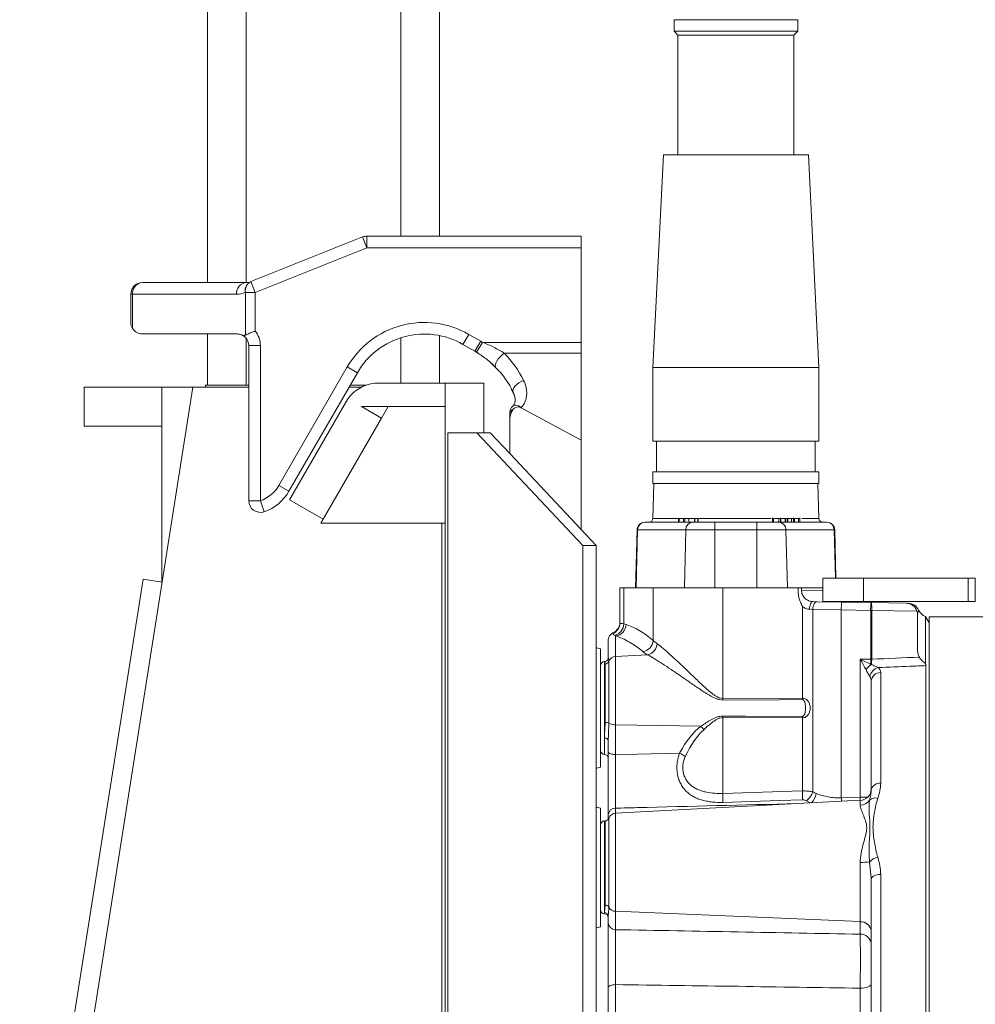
# Model space of a CAD drawing. Header units: millimetres. Extents: x 301 to 1719, y 744 to 2613.
# Tile 3 of 8: x 571 to 819, y 1832 to 2087. Entities that reach past the tile are written whole.
import ezdxf

# ---------------------------------------------------------------- set-up
doc = ezdxf.new("R2010")
doc.units = ezdxf.units.MM

msp = doc.modelspace()

# ---------------------------------------------------------------- linework, layer by layer
at = {"color": 7, "linetype": 'Continuous', "lineweight": 15}
for p, q in [((620.18, 2593.42), (620.18, 2018.78)), ((680.36, 2593.42), (680.36, 2030.81)), ((741.19, 2086.98), (741.19, 2083.97)), ((757.24, 2086.98), (741.19, 2086.98)), ((773.29, 2086.98), (757.24, 2086.98)), ((773.29, 2083.97), (773.29, 2086.98)), ((741.19, 2083.97), (742.19, 2082.97)), ((757.24, 2083.97), (741.19, 2083.97)), ((742.19, 2082.97), (742.19, 2051.88)), ((757.24, 2082.97), (742.19, 2082.97)), ((773.29, 2083.97), (757.24, 2083.97)), ((772.28, 2082.97), (757.24, 2082.97)), ((772.28, 2082.97), (773.29, 2083.97)), ((772.28, 2051.88), (772.28, 2082.97)), ((738.43, 2051.88), (735.67, 1996.71)), ((757.24, 2051.88), (738.43, 2051.88)), ((776.05, 2051.88), (757.24, 2051.88)), ((778.8, 1996.71), (776.05, 2051.88)), ((631.43, 2019.01), (660.41, 2030.6)), ((660.41, 2030.6), (661.53, 2027.8)), ((661.53, 2030.81), (661.53, 2027.8)), ((661.53, 2030.81), (717.12, 2030.81)), ((717.12, 2030.81), (717.12, 2027.8)), ((661.53, 2027.8), (632.55, 2016.21)), ((717.12, 2027.8), (661.53, 2027.8)), ((717.12, 2003.26), (717.12, 2027.8)), ((603.28, 2018.78), (630.28, 2018.78)), ((631.4, 2018.99), (631.43, 2019.01)), ((631.43, 2019.01), (632.55, 2016.21)), ((600.27, 2008.45), (600.27, 2015.77)), ((600.27, 2015.77), (600.71, 2015.77)), ((600.71, 2015.77), (600.71, 2006.88)), ((627.71, 2015.77), (600.71, 2015.77)), ((629.98, 2016.21), (629.95, 2016.2)), ((629.98, 2005.14), (629.98, 2016.21)), ((629.98, 2016.21), (632.55, 2016.21)), ((632.55, 2016.21), (632.55, 2006.19)), ((627.85, 2005.44), (603.28, 2005.44)), ((620.18, 2005.44), (620.18, 1992.13)), ((680.36, 2005.02), (680.36, 1992.68)), ((686.44, 2002.73), (687.94, 2005.33)), ((687.94, 2005.33), (691.04, 2003.55)), ((689.54, 2000.94), (691.04, 2003.55)), ((689.97, 2000.68), (691.53, 2003.26)), ((691.53, 2003.26), (717.12, 2003.26)), ((717.12, 2003.26), (717.12, 2000.46)), ((630.86, 1962.15), (630.86, 2002.43)), ((630.86, 2002.43), (633.87, 2002.43)), ((633.87, 2002.43), (633.87, 1962.15)), ((689.54, 2000.94), (686.44, 2002.73)), ((689.54, 2000.94), (690.35, 2000.43)), ((717.12, 2000.46), (697.16, 2000.46)), ((717.12, 2000.46), (717.12, 1977.88)), ((693.67, 1997.94), (695.31, 1996.32)), ((638.68, 1966.14), (656.43, 1996.89)), ((659.04, 1995.39), (641.28, 1964.64)), ((659.04, 1995.39), (656.43, 1996.89)), ((735.67, 1996.71), (735.67, 1977.65)), ((757.24, 1996.71), (735.67, 1996.71)), ((778.8, 1996.71), (757.24, 1996.71)), ((778.8, 1977.65), (778.8, 1996.71)), ((681.78, 1992.68), (663.59, 1992.68)), ((691.87, 1992.68), (681.78, 1992.68)), ((681.78, 1992.68), (681.78, 1538.84)), ((691.87, 1992.68), (691.87, 1979.79)), ((576.88, 1740.92), (616.39, 1991.62)), ((588.14, 1991.62), (588.14, 1981.53)), ((608.32, 1991.62), (588.14, 1991.62)), ((608.32, 1991.62), (608.32, 1941.05)), ((616.39, 1991.62), (608.32, 1991.62)), ((616.39, 1991.62), (630.86, 1991.62)), ((619.63, 1992.13), (619.63, 1991.62)), ((630.86, 1992.13), (619.63, 1992.13)), ((656.86, 1991.62), (660.06, 1991.62)), ((661.22, 1992.13), (657.16, 1992.13)), ((698.98, 1991.12), (699.79, 1989.48)), ((641.42, 1962.41), (656.56, 1988.63)), ((681.78, 1986.63), (660.09, 1986.63)), ((660.09, 1986.63), (660.09, 1986.59)), ((660.09, 1986.59), (665.3, 1983.58)), ((665.3, 1983.58), (667.06, 1986.63)), ((701.57, 1986.37), (701.57, 1986.29)), ((701.57, 1986.29), (717.12, 1977.88)), ((650.16, 1957.37), (665.3, 1983.58)), ((698.56, 1982.53), (698.56, 1984.69)), ((698.56, 1982.53), (698.56, 1974.43)), ((588.14, 1981.53), (608.32, 1981.53)), ((682.49, 1979.79), (690.07, 1979.79)), ((682.49, 1979.79), (682.49, 1538.84)), ((693.52, 1979.79), (690.07, 1979.79)), ((690.07, 1979.79), (717.57, 1950.53)), ((693.52, 1979.79), (698.56, 1974.43)), ((717.12, 1977.88), (717.12, 1954.68)), ((757.24, 1977.65), (735.67, 1977.65)), ((736.68, 1977.65), (736.68, 1969.63)), ((778.8, 1977.65), (757.24, 1977.65)), ((777.8, 1969.63), (777.8, 1977.65)), ((717.12, 1954.68), (698.56, 1974.43)), ((735.67, 1969.63), (735.67, 1966.62)), ((757.24, 1969.63), (735.67, 1969.63)), ((778.8, 1969.63), (757.24, 1969.63)), ((778.8, 1966.62), (778.8, 1969.63)), ((641.28, 1964.64), (638.68, 1966.14)), ((757.24, 1966.62), (735.67, 1966.62)), ((735.94, 1966.62), (735.7, 1957.57)), ((778.8, 1966.62), (757.24, 1966.62)), ((778.78, 1957.57), (778.54, 1966.62)), ((630.86, 1962.15), (633.87, 1962.15)), ((634.87, 1959.31), (633.87, 1962.15)), ((641.42, 1962.41), (650.16, 1957.37)), ((649.58, 1956.36), (650.16, 1957.37)), ((742.34, 1957.59), (742.34, 1956.59)), ((742.55, 1957.59), (742.34, 1957.59)), ((742.55, 1957.59), (742.55, 1956.59)), ((743.81, 1957.59), (742.55, 1957.59)), ((743.61, 1957.59), (743.61, 1956.59)), ((744.03, 1957.59), (744.03, 1956.59)), ((745, 1957.59), (745, 1956.59)), ((746.47, 1957.59), (745, 1957.59)), ((746.47, 1957.59), (746.47, 1956.59)), ((746.59, 1957.59), (746.47, 1957.59)), ((746.59, 1957.59), (746.59, 1956.59)), ((747.35, 1957.59), (747.35, 1956.59)), ((747.46, 1956.59), (747.46, 1957.59)), ((766.71, 1957.72), (766.71, 1956.59)), ((767.02, 1957.59), (767.02, 1956.59)), ((768.4, 1957.59), (768.4, 1956.59)), ((768.79, 1956.59), (768.79, 1957.72)), ((768.86, 1957.59), (768.86, 1956.59)), ((769.99, 1957.59), (768.86, 1957.59)), ((769.99, 1957.59), (769.99, 1956.59)), ((770.2, 1957.59), (769.99, 1957.59)), ((770.2, 1957.59), (770.2, 1956.59)), ((770.6, 1957.59), (770.2, 1957.59)), ((770.6, 1957.59), (770.6, 1956.59)), ((770.71, 1957.59), (770.71, 1956.59)), ((771.7, 1957.59), (771.7, 1956.59)), ((772.15, 1956.59), (772.15, 1957.72)), ((772.28, 1957.59), (772.28, 1956.59)), ((772.41, 1957.59), (772.41, 1956.59)), ((773.45, 1957.59), (773.45, 1956.59)), ((773.85, 1956.59), (773.85, 1957.72)), ((681.78, 1956.36), (649.58, 1956.36)), ((680.97, 1956.36), (680.97, 1740.92)), ((717.12, 1954.68), (721.02, 1950.53)), ((731.22, 1939.54), (731.61, 1954.64)), ((731.73, 1954.64), (731.34, 1939.54)), ((744.24, 1954.64), (731.73, 1954.64)), ((733.62, 1956.59), (746.12, 1956.59)), ((743.87, 1939.54), (744.24, 1954.64)), ((751.82, 1954.64), (744.24, 1954.64)), ((746.12, 1956.59), (751.82, 1956.59)), ((751.82, 1954.64), (751.82, 1956.59)), ((751.82, 1956.59), (762.65, 1956.59)), ((751.82, 1939.54), (751.82, 1954.64)), ((762.65, 1954.64), (751.82, 1954.64)), ((762.65, 1954.64), (762.65, 1956.59)), ((762.65, 1956.59), (768.36, 1956.59)), ((762.65, 1939.54), (762.65, 1954.64)), ((770.24, 1954.64), (762.65, 1954.64)), ((768.36, 1956.59), (780.86, 1956.59)), ((770.61, 1939.54), (770.24, 1954.64)), ((782.75, 1954.64), (770.24, 1954.64)), ((782.87, 1954.64), (783.2, 1942.07)), ((721.02, 1950.53), (717.57, 1950.53)), ((717.57, 1568.11), (717.57, 1950.53)), ((721.02, 1568.11), (721.02, 1950.53)), ((603.43, 1941.82), (571.44, 1738.8)), ((608.42, 1941.04), (603.43, 1941.82)), ((779.76, 1942.07), (779.76, 1936.04)), ((779.76, 1942.07), (790.32, 1942.07)), ((790.32, 1936.04), (790.32, 1942.07)), ((790.32, 1942.07), (817.49, 1942.07)), ((817.49, 1936.04), (817.49, 1942.07)), ((817.49, 1942.07), (819.36, 1942.07)), ((819.36, 1936.04), (819.36, 1942.07)), ((727.15, 1930.45), (727.15, 1939.54)), ((727.15, 1939.54), (728.13, 1939.54)), ((728.13, 1930.23), (728.13, 1939.54)), ((728.13, 1939.54), (735.82, 1939.54)), ((735.82, 1925.9), (735.82, 1939.54)), ((735.82, 1939.54), (753.85, 1939.54)), ((753.85, 1910.88), (753.85, 1939.54)), ((753.85, 1939.54), (773.39, 1939.54)), ((779.76, 1939.54), (774.26, 1939.54)), ((774.52, 1910.95), (774.52, 1934.75)), ((777.17, 1933.98), (776.34, 1934)), ((777.17, 1886.65), (777.17, 1933.98)), ((784.59, 1933.86), (777.17, 1933.98)), ((777.21, 1936), (778.37, 1935.98)), ((778.37, 1935.98), (784.73, 1935.87)), ((779.76, 1936.04), (790.32, 1936.04)), ((784.59, 1885.09), (784.59, 1933.86)), ((792.21, 1933.73), (784.59, 1933.86)), ((784.73, 1935.87), (792.35, 1935.74)), ((790.32, 1936.04), (817.49, 1936.04)), ((792.35, 1935.74), (792.41, 1935.74)), ((792.41, 1935.74), (801.42, 1935.58)), ((817.49, 1936.04), (819.36, 1936.04)), ((792.21, 1921.06), (792.21, 1933.73)), ((792.48, 1933.73), (792.21, 1933.73)), ((792.48, 1933.73), (792.48, 1921.06)), ((804.22, 1933.53), (792.48, 1933.73)), ((804.38, 1923.34), (804.38, 1932.57)), ((807.39, 1930.51), (806.43, 1932.17)), ((806.43, 1919.94), (806.43, 1932.17)), ((835.47, 1932.02), (807.39, 1932.02)), ((807.39, 1932.02), (807.39, 1668.23)), ((726.04, 1927.1), (726.04, 1921.78)), ((722.13, 1923.76), (722.13, 1908.39)), ((724.14, 1921.37), (724.14, 1926.04)), ((726.04, 1921.78), (734.3, 1922.19)), ((726.04, 1921.78), (726.04, 1904.04)), ((723.17, 1920.43), (723.14, 1920.43)), ((723.3, 1904.67), (723.3, 1919.84)), ((724.25, 1920.49), (724.25, 1904.46)), ((789.49, 1885.23), (789.49, 1921.06)), ((792.48, 1921.06), (792.21, 1921.06)), ((806.53, 1668.24), (806.53, 1919.4)), ((794.81, 1917.57), (794.81, 1888.86)), ((792.34, 1887.17), (792.34, 1915.33)), ((753.85, 1910.88), (774.52, 1910.95)), ((722.13, 1908.39), (722.13, 1893.02)), ((774.52, 1905.83), (753.85, 1905.91)), ((753.85, 1886.25), (753.85, 1905.91)), ((774.52, 1886.88), (774.52, 1905.83)), ((726.04, 1904.04), (748.16, 1903.68)), ((726.04, 1904.04), (726.04, 1896.33)), ((724.14, 1896.95), (724.14, 1899.98)), ((789.49, 1884.44), (726.04, 1881.11)), ((784.59, 1885.09), (789.49, 1885.23)), ((722.13, 1882.41), (722.13, 1867.04)), ((724.14, 1879.53), (724.14, 1880.71)), ((723.3, 1879.07), (723.14, 1879.07)), ((723.14, 1879.07), (723.14, 1855.35)), ((789.49, 1852.96), (789.49, 1868.32)), ((722.13, 1867.04), (722.13, 1851.66)), ((794.81, 1865.22), (794.81, 1814.49)), ((792.34, 1863.98), (792.31, 1864.36)), ((792.34, 1814.21), (792.34, 1863.98)), ((726.04, 1855.65), (789.49, 1852.96)), ((726.04, 1855.65), (726.04, 1850.88)), ((724.14, 1852.5), (724.14, 1854.37)), ((789.49, 1849.71), (789.49, 1852.96)), ((724.14, 1821.78), (724.14, 1835.88)), ((726.04, 1836.63), (726.04, 1822.24)), ((789.49, 1826.53), (789.49, 1835.71))]:
    msp.add_line(p, q, dxfattribs=at)
at = {"color": 8, "linetype": 'Continuous', "lineweight": 15}
for p, q in [((630.21, 2593.42), (630.21, 2018.78)), ((670.33, 2593.42), (670.33, 2030.81)), ((630.21, 2004.3), (630.21, 1992.13)), ((670.33, 2004.47), (670.33, 1992.68)), ((735.7, 1957.57), (742.34, 1957.57)), ((747.65, 1957.57), (757.24, 1957.57)), ((757.24, 1957.57), (766.42, 1957.57)), ((774.32, 1957.57), (778.78, 1957.57)), ((783.08, 1942.07), (782.75, 1954.64)), ((774.26, 1939.01), (779.76, 1938.92)), ((725.34, 1927.7), (725.34, 1927.88)), ((723.14, 1920.43), (723.14, 1900.63)), ((723.14, 1896.36), (723.14, 1900.63)), ((776.56, 1883.76), (775.59, 1884.29)), ((789.49, 1885.23), (791.37, 1885.23)), ((789.49, 1883.14), (789.49, 1884.44)), ((726.04, 1882.41), (726.04, 1881.11)), ((726.04, 1881.11), (726.04, 1855.65)), ((723.3, 1857.3), (723.3, 1879.07)), ((724.25, 1879.75), (724.25, 1856.75)), ((792.31, 1864.36), (791.93, 1868.43)), ((723.14, 1855), (723.14, 1855.35))]:
    msp.add_line(p, q, dxfattribs=at)
at = {"color": 7, "linetype": 'Continuous', "lineweight": 15, "flags": 128}
for points in [[(695, 1996.68), (694.84, 1996.97), (694.83, 1997.37), (694.95, 1997.86), (695.21, 1998.4), (695.58, 1998.96), (696.05, 1999.52), (696.59, 2000.02), (697.16, 2000.46)], [(699.48, 1990.33), (699.4, 1990.68), (699.45, 1991.08), (699.65, 1991.51), (699.98, 1991.95), (700.42, 1992.37), (700.95, 1992.76), (701.55, 1993.09), (702.18, 1993.34)], [(777.21, 1936), (777.05, 1935.97), (776.89, 1935.85), (776.74, 1935.67), (776.61, 1935.42), (776.5, 1935.11), (776.42, 1934.77), (776.37, 1934.39), (776.34, 1934)], [(778.37, 1935.98), (778.14, 1935.95), (777.92, 1935.83), (777.71, 1935.65), (777.53, 1935.4), (777.38, 1935.1), (777.27, 1934.75), (777.2, 1934.37), (777.17, 1933.98)], [(786.22, 1936.04), (786.7, 1935.89), (787.28, 1935.83)], [(722.13, 1923.76), (721.11, 1924.03), (721.02, 1924.06)], [(792.48, 1921.05), (792.44, 1921.05), (792.41, 1921.05), (792.38, 1921.05), (792.34, 1921.05), (792.31, 1921.05), (792.28, 1921.05), (792.25, 1921.05), (792.21, 1921.05)], [(774.52, 1910.56), (768.51, 1910.53), (753.85, 1910.47)], [(753.85, 1906.31), (759.86, 1906.28), (774.52, 1906.23)], [(724.14, 1899.98), (724.12, 1900.11), (724.06, 1900.23), (723.97, 1900.34), (723.85, 1900.44), (723.69, 1900.52), (723.52, 1900.58), (723.33, 1900.61), (723.14, 1900.63)], [(726.04, 1896.33), (725.67, 1896.35), (725.31, 1896.39), (724.98, 1896.45), (724.69, 1896.53), (724.46, 1896.62), (724.28, 1896.72), (724.18, 1896.83), (724.14, 1896.95)], [(726.04, 1896.33), (731.61, 1896.46), (742.64, 1896.71)], [(721.02, 1892.72), (721.11, 1892.75), (722.13, 1893.02)], [(753.85, 1886.25), (771.87, 1886.8), (774.52, 1886.88)], [(774.53, 1884.6), (768.53, 1884.4), (753.86, 1883.91)], [(722.13, 1882.41), (721.11, 1882.67), (721.02, 1882.71)], [(792.34, 1863.98), (792.39, 1864.22), (792.53, 1864.45), (792.76, 1864.66), (793.06, 1864.85), (793.44, 1865.01), (793.86, 1865.12), (794.33, 1865.19), (794.81, 1865.22)], [(721.02, 1851.36), (721.11, 1851.4), (722.13, 1851.66)], [(726.04, 1836.63), (725.67, 1836.61), (725.31, 1836.56), (724.98, 1836.49), (724.69, 1836.4), (724.46, 1836.28), (724.28, 1836.16), (724.18, 1836.02), (724.14, 1835.88)], [(792.34, 1836.78), (792.29, 1836.58), (792.13, 1836.38), (791.87, 1836.2), (791.52, 1836.04), (791.09, 1835.91), (790.6, 1835.81), (790.06, 1835.74), (789.49, 1835.71)]]:
    msp.add_lwpolyline(points, dxfattribs=at)
at = {"color": 8, "linetype": 'Continuous', "lineweight": 15, "flags": 128}
for points in [[(699.43, 1986.81), (699.74, 1986.98), (700.25, 1986.97), (700.88, 1986.77), (701.57, 1986.37)], [(785.94, 1936.04), (786.37, 1935.9), (786.91, 1935.83)]]:
    msp.add_lwpolyline(points, dxfattribs=at)
at = {"color": 7, "linetype": 'Continuous', "lineweight": 15}
for centre, radius, start, end in [((661.53, 2027.8), 3.01, 90, 111.8014), ((603.28, 2015.77), 3.01, 90, 180), ((603.52, 2015.97), 2.82, 94.8694, 184.1556), ((630.52, 2015.97), 2.82, 94.8694, 184.1556), ((632.51, 2016.64), 2.6, 115.3276, 189.7716), ((632.55, 2016.65), 2.6, 115.3276, 189.7716), ((630.28, 2021.79), 3.01, 270, 291.8014), ((627.71, 2021.79), 6.02, 270, 291.8014), ((603.28, 2008.45), 3.01, 180, 211.3832), ((676.41, 1985.36), 23.07, 60, 150), ((603.28, 2008.45), 3.01, 211.3832, 270), ((627.85, 2002.43), 3.01, 67.0455, 90), ((627.85, 2002.43), 6.02, 0, 38.6768), ((676.41, 1985.36), 20.06, 60, 150), ((627.85, 2002.43), 3.01, 0, 67.0455), ((677, 1979.22), 28.08, 58.8376, 60), ((677, 1979.22), 25.08, 58.8376, 60), ((677, 1980.9), 28.08, 26.289, 44.1204), ((677, 1979.22), 25.08, 26.289, 44.1204), ((664.69, 1982.65), 10.09, 96.2484, 143.6913), ((701.57, 1984.69), 3.01, 135.3645, 180), ((700.04, 1984.53), 1.48, 112.2986, 173.4866), ((700.75, 1984.87), 1.64, 66.4476, 141.0829), ((701.57, 1980.99), 5.38, 89.9996, 91.7746), ((630.86, 1970.66), 9.03, 289.4712, 330), ((630.86, 1970.66), 12.04, 289.4712, 330), ((633.87, 1962.15), 3.01, 180, 289.4712), ((734.7, 1957.59), 1, 270, 358.5), ((779.78, 1957.59), 1, 181.5, 270), ((733.62, 1954.58), 2.01, 90, 178.5), ((731.67, 1952.84), 1.79, 88.0681, 91.9319), ((733.68, 1954.65), 1.94, 91.7751, 180.2882), ((746.18, 1954.65), 1.94, 91.7751, 180.2882), ((768.3, 1954.65), 1.94, 359.7118, 88.2249), ((780.8, 1954.65), 1.94, 359.7118, 88.2249), ((780.86, 1954.58), 2.01, 1.5, 90), ((782.81, 1952.84), 1.79, 88.0681, 91.9319), ((794.27, 1934.2), 9.69, 170.0507, 181.9639), ((801.89, 1934.06), 9.69, 170.0507, 181.9639), ((782.84, 1934.4), 9.66, 356.038, 7.9584), ((801.9, 1932.56), 3.01, 23.7628, 89.021), ((801.37, 1932.57), 3.01, 0, 18.5082), ((807.39, 1935.03), 3.01, 204.4879, 251.4096), ((724.14, 1930.63), 3.01, 293.5782, 0), ((724.14, 1930.45), 3, 293.5251, 359.9806), ((725.11, 1930.23), 3.03, 283.1816, 359.9979), ((725.69, 1930.13), 3.06, 276.5978, 359.0087), ((726.15, 1926.04), 2.01, 113.5782, 180), ((732.63, 1926.19), 3.2, 278.7218, 354.8582), ((733.57, 1925.42), 3.31, 282.8881, 353.6445), ((726.11, 1919.79), 1.99, 92.0781, 159.4773), ((723.14, 1919.42), 1, 90, 180), ((723.31, 1920.84), 1, 269.1967, 339.4063), ((794.87, 1916.01), 2.94, 104.0796, 168.356), ((794.72, 1915.19), 2.38, 87.8388, 176.6168), ((696.82, 1910.68), 57.03, 359.7976, 0.2024), ((717.46, 1910.75), 57.06, 359.8033, 0.1967), ((696.82, 1906.11), 57.03, 359.7976, 0.2024), ((717.46, 1906.03), 57.06, 359.8033, 0.1967), ((723.43, 1903.02), 1.65, 60.4006, 94.6034), ((725.84, 1907.21), 3.18, 239.9513, 273.6922), ((738.78, 1895.43), 12.49, 35.9065, 41.3609), ((723.14, 1897.36), 1, 180, 270), ((723.14, 1895.35), 1, 0, 90), ((738.35, 1888.34), 9.41, 52.295, 62.8533), ((794.5, 1886.67), 2.21, 81.8629, 167.0202), ((714.34, 1884.86), 39.53, 358.6262, 2.0084), ((733.97, 1885.47), 40.57, 358.771, 1.9856), ((772.42, 1888.12), 4.97, 309.6146, 342.7947), ((789.34, 1887.44), 3.01, 273, 0), ((789.38, 1886.19), 3.05, 272.0554, 326.7096), ((793.4, 1882.77), 2.28, 73.4533, 130.1023), ((725.99, 1880.56), 1.86, 88.3876, 175.2679), ((726.15, 1879.11), 2.01, 93, 161.3036), ((723.14, 1878.07), 1, 90, 180), ((723.3, 1880.08), 1, 270, 341.3036), ((789.67, 1891.55), 23.22, 269.5637, 275.5889), ((794.82, 1865.89), 3.85, 101.5622, 138.7087), ((723.35, 1856.29), 1.01, 26.8621, 92.8841), ((723.14, 1856), 1, 180, 270), ((723.15, 1854.36), 0.989, 0.8543, 90.8295), ((723.14, 1854), 1, 0, 90), ((726.03, 1857.64), 1.99, 206.602, 270.3809), ((725.95, 1852.7), 1.82, 186.2757, 272.8274), ((789.63, 1850.23), 2.73, 6.2757, 92.8274), ((789.63, 1846.98), 2.73, 6.2757, 92.8274)]:
    msp.add_arc(centre, radius, start, end, dxfattribs=at)
at = {"color": 8, "linetype": 'Continuous', "lineweight": 15}
for centre, radius, start, end in [((773.19, 1887.24), 5.03, 316.5605, 348.0114), ((729.77, 1883.57), 54.84, 0.6408, 1.5899), ((734.22, 1883.7), 55.29, 0.7695, 1.585)]:
    msp.add_arc(centre, radius, start, end, dxfattribs=at)
at = {"color": 7, "linetype": 'Continuous', "lineweight": 15}
for centre, major_axis, ratio, start_param, end_param in [((701.57, 1980.9), (-1.16, 5.6), 0.495859, 0.375897, 1.175247), ((701.57, 1980.9), (-1.16, 5.6), 0.495859, 5.887636, 5.943085), ((724.31, 1800.12), (0, 130.67), 0.324967, 6.008755, 6.178571), ((2997.21, 1800.12), (3293.94, 0), 0.049416, 2.299064, 2.304104), ((505.18, 1800.12), (2463.85, 0), 0.049416, 1.454034, 1.455146), ((755.05, 1834.76), (-1.42, 71.11), 0.323821, 0.242117, 0.506695), ((754.9, 1833.83), (-1.2, 71.11), 0.28161, 0.243827, 0.508404)]:
    msp.add_ellipse(centre, major_axis=major_axis, ratio=ratio, start_param=start_param, end_param=end_param, dxfattribs=at)
for points, knots in [([(629.98, 2005.14), (630.12, 2005.21), (630.28, 2005.28), (630.65, 2005.45), (630.86, 2005.54), (631.31, 2005.72), (631.55, 2005.82), (631.92, 2005.96), (632.04, 2006.01), (632.29, 2006.1), (632.42, 2006.14), (632.55, 2006.19)], [0, 0, 0, 0, 0.25, 0.25, 0.5, 0.5, 0.75, 0.75, 0.875, 0.875, 1, 1, 1, 1]), ([(629.03, 2005.2), (629.18, 2005.13), (629.34, 2005.08), (629.58, 2005.06), (629.66, 2005.06), (629.82, 2005.08), (629.9, 2005.1), (629.98, 2005.14)], [0, 0, 0, 0, 0.5, 0.5, 0.75, 0.75, 1, 1, 1, 1]), ([(691.53, 2003.26), (692.03, 2003.07), (692.52, 2002.87), (693.5, 2002.44), (693.98, 2002.22), (694.93, 2001.75), (695.4, 2001.5), (696.3, 2000.99), (696.74, 2000.73), (697.16, 2000.46)], [0, 0, 0, 0, 0.25, 0.25, 0.5, 0.5, 0.75, 0.75, 1, 1, 1, 1]), ([(695, 1996.68), (694.31, 1997.39), (693.54, 1998.1), (692.27, 1999.12), (691.82, 1999.46), (690.92, 2000.09), (690.45, 2000.39), (689.97, 2000.68)], [0, 0, 0, 0, 0.5, 0.5, 0.75, 0.75, 1, 1, 1, 1]), ([(702.18, 1993.34), (702.46, 1992.78), (702.67, 1992.19), (702.88, 1991.3), (702.93, 1990.99), (702.98, 1990.38), (702.99, 1990.08), (702.96, 1989.48), (702.93, 1989.17), (702.8, 1988.57), (702.72, 1988.27), (702.49, 1987.69), (702.35, 1987.41), (702.09, 1987), (702, 1986.87), (701.8, 1986.62), (701.69, 1986.49), (701.57, 1986.37)], [0, 0, 0, 0, 0.25, 0.25, 0.375, 0.375, 0.5, 0.5, 0.625, 0.625, 0.75, 0.75, 0.875, 0.875, 0.9375, 0.9375, 1, 1, 1, 1]), ([(699.48, 1990.33), (699.48, 1990.32), (699.69, 1989.95), (699.92, 1989.22), (700.01, 1988.21), (699.86, 1987.37), (699.56, 1986.99), (699.42, 1986.81)], [0, 0, 0, 0, 0.007367, 0.281248, 0.546841, 0.797918, 1, 1, 1, 1]), ([(744.03, 1957.59), (743.93, 1957.59), (743.75, 1957.59), (743.62, 1957.59), (743.62, 1957.59), (743.62, 1957.59)], [0, 0, 0, 0, 0.407587, 0.814097, 1, 1, 1, 1]), ([(745.17, 1957.59), (745.15, 1957.59), (745.11, 1957.59), (745.04, 1957.59), (744.96, 1957.59), (744.87, 1957.59), (744.77, 1957.59), (744.67, 1957.59), (744.56, 1957.59), (744.45, 1957.59), (744.34, 1957.59), (744.24, 1957.59), (744.13, 1957.59), (744.06, 1957.59), (744.03, 1957.59)], [0, 0, 0, 0, 0.080592, 0.160584, 0.241766, 0.325226, 0.408781, 0.490867, 0.572262, 0.655411, 0.739221, 0.823932, 0.910283, 1, 1, 1, 1]), ([(747.35, 1957.59), (747.3, 1957.59), (747.18, 1957.59), (746.92, 1957.59), (746.75, 1957.59), (746.67, 1957.59)], [0, 0, 0, 0, 0.3506741, 0.7019253, 1, 1, 1, 1]), ([(768.4, 1957.59), (768.38, 1957.59), (768.35, 1957.59), (768.3, 1957.59), (768.24, 1957.59), (768.19, 1957.59), (768.13, 1957.59), (768.07, 1957.59), (768.02, 1957.59), (767.96, 1957.59), (767.9, 1957.59), (767.84, 1957.59), (767.78, 1957.59), (767.72, 1957.59), (767.66, 1957.59), (767.61, 1957.59), (767.55, 1957.59), (767.49, 1957.59), (767.43, 1957.59), (767.37, 1957.59), (767.31, 1957.59), (767.26, 1957.59), (767.2, 1957.59), (767.14, 1957.59), (767.07, 1957.59), (767.04, 1957.59), (767.02, 1957.59)], [0, 0, 0, 0, 0.033646, 0.066807, 0.099456, 0.13199, 0.164196, 0.196666, 0.229559, 0.262794, 0.296606, 0.330883, 0.365977, 0.401665, 0.438503, 0.476672, 0.516094, 0.557162, 0.600559, 0.646872, 0.696871, 0.750114, 0.806911, 0.867596, 0.931776, 1, 1, 1, 1]), ([(768.78, 1957.59), (768.77, 1957.59), (768.75, 1957.59), (768.58, 1957.59), (768.46, 1957.59), (768.4, 1957.59)], [0, 0, 0, 0, 0.4729225, 0.7364494, 1, 1, 1, 1]), ([(771.7, 1957.59), (771.68, 1957.59), (771.64, 1957.59), (771.57, 1957.59), (771.5, 1957.59), (771.44, 1957.59), (771.37, 1957.59), (771.3, 1957.59), (771.23, 1957.59), (771.16, 1957.59), (771.1, 1957.59), (771.03, 1957.59), (770.97, 1957.59), (770.91, 1957.59), (770.85, 1957.59), (770.8, 1957.59), (770.75, 1957.59), (770.72, 1957.59), (770.71, 1957.59)], [0, 0, 0, 0, 0.06701, 0.131697, 0.194583, 0.256461, 0.317677, 0.378439, 0.439731, 0.501712, 0.563909, 0.625375, 0.685769, 0.746651, 0.808055, 0.870273, 0.934217, 1, 1, 1, 1]), ([(772.13, 1957.59), (772.13, 1957.59), (772.12, 1957.59), (771.95, 1957.59), (771.79, 1957.59), (771.7, 1957.59)], [0, 0, 0, 0, 0.322478, 0.660906, 1, 1, 1, 1]), ([(772.41, 1957.59), (772.37, 1957.59), (772.31, 1957.59), (772.28, 1957.59), (772.28, 1957.59), (772.28, 1957.59)], [0, 0, 0, 0, 0.459719, 0.757996, 1, 1, 1, 1]), ([(773.45, 1957.59), (773.42, 1957.59), (773.36, 1957.59), (773.27, 1957.59), (773.17, 1957.59), (773.07, 1957.59), (772.97, 1957.59), (772.87, 1957.59), (772.78, 1957.59), (772.69, 1957.59), (772.6, 1957.59), (772.53, 1957.59), (772.46, 1957.59), (772.43, 1957.59), (772.41, 1957.59)], [0, 0, 0, 0, 0.084408, 0.167076, 0.24897, 0.332302, 0.415549, 0.49736, 0.579633, 0.664044, 0.749057, 0.832456, 0.915341, 1, 1, 1, 1]), ([(773.84, 1957.59), (773.83, 1957.59), (773.82, 1957.59), (773.67, 1957.59), (773.52, 1957.59), (773.45, 1957.59)], [0, 0, 0, 0, 0.337584, 0.668747, 1, 1, 1, 1]), ([(773.39, 1939.54), (773.34, 1938.7), (773.41, 1937.88), (773.69, 1936.66), (773.82, 1936.26), (774.04, 1935.68), (774.13, 1935.49), (774.27, 1935.2), (774.31, 1935.11), (774.41, 1934.93), (774.47, 1934.84), (774.52, 1934.75)], [0, 0, 0, 0, 0.5, 0.5, 0.75, 0.75, 0.875, 0.875, 0.9375, 0.9375, 1, 1, 1, 1]), ([(773.39, 1939.54), (773.5, 1939.54), (773.6, 1939.54), (773.79, 1939.54), (773.87, 1939.54), (774.02, 1939.54), (774.08, 1939.54), (774.19, 1939.54), (774.23, 1939.54), (774.26, 1939.54)], [0, 0, 0, 0, 0.25, 0.25, 0.5, 0.5, 0.75, 0.75, 1, 1, 1, 1]), ([(774.26, 1939.01), (774.26, 1938.6), (774.34, 1938.21), (774.57, 1937.65), (774.67, 1937.48), (774.89, 1937.15), (775.02, 1937), (775.31, 1936.72), (775.46, 1936.59), (775.8, 1936.37), (775.98, 1936.28), (776.34, 1936.14), (776.53, 1936.09), (776.88, 1936.02), (777.05, 1936), (777.21, 1936)], [0, 0, 0, 0, 0.25, 0.25, 0.375, 0.375, 0.5, 0.5, 0.625, 0.625, 0.75, 0.75, 0.875, 0.875, 1, 1, 1, 1]), ([(776.34, 1934), (776.18, 1934), (776.03, 1934.02), (775.71, 1934.09), (775.54, 1934.14), (775.23, 1934.27), (775.08, 1934.35), (774.79, 1934.53), (774.65, 1934.63), (774.52, 1934.75)], [0, 0, 0, 0, 0.25, 0.25, 0.5, 0.5, 0.75, 0.75, 1, 1, 1, 1]), ([(804.22, 1933.53), (804.17, 1933.69), (804.1, 1933.85), (803.93, 1934.16), (803.84, 1934.3), (803.63, 1934.56), (803.52, 1934.68), (803.29, 1934.9), (803.17, 1934.99), (802.79, 1935.24), (802.52, 1935.37), (802.11, 1935.49), (801.98, 1935.52), (801.7, 1935.56), (801.56, 1935.58), (801.42, 1935.58)], [0, 0, 0, 0, 0.125, 0.125, 0.25, 0.25, 0.375, 0.375, 0.5, 0.5, 0.75, 0.75, 0.875, 0.875, 1, 1, 1, 1]), ([(727.15, 1930.45), (727.15, 1930.39), (727.23, 1930.35), (727.56, 1930.3), (727.81, 1930.28), (728.13, 1930.23)], [0, 0, 0, 0, 0.5, 0.5, 1, 1, 1, 1]), ([(725.8, 1927.28), (725.64, 1927.38), (725.53, 1927.45), (725.38, 1927.58), (725.34, 1927.64), (725.34, 1927.7)], [0, 0, 0, 0, 0.5, 0.5, 1, 1, 1, 1]), ([(733.11, 1923.03), (731.95, 1924.01), (730.78, 1924.84), (728.42, 1926.19), (727.24, 1926.72), (726.04, 1927.1)], [0, 0, 0, 0, 0.5, 0.5, 1, 1, 1, 1]), ([(736.85, 1925.05), (737.31, 1924.73), (737.82, 1924.33), (738.91, 1923.4), (739.51, 1922.88), (740.76, 1921.74), (741.41, 1921.14), (742.75, 1919.88), (743.44, 1919.22), (744.85, 1917.87), (745.58, 1917.16), (747.06, 1915.75), (747.81, 1915.04), (748.96, 1913.97), (749.35, 1913.62), (750.14, 1912.92), (750.54, 1912.58), (751.17, 1912.08), (751.39, 1911.92), (751.83, 1911.62), (752.06, 1911.47), (752.54, 1911.21), (752.78, 1911.09), (753.3, 1910.92), (753.57, 1910.88), (753.85, 1910.88)], [0, 0, 0, 0, 0.125, 0.125, 0.25, 0.25, 0.375, 0.375, 0.5, 0.5, 0.625, 0.625, 0.75, 0.75, 0.8125, 0.8125, 0.875, 0.875, 0.90625, 0.90625, 0.9375, 0.9375, 0.96875, 0.96875, 1, 1, 1, 1]), ([(724.14, 1921.36), (724.14, 1921.35), (724.14, 1921.31), (724.12, 1921.14), (724, 1920.86), (723.76, 1920.6), (723.45, 1920.44), (723.25, 1920.44), (723.17, 1920.45)], [0, 0, 0, 0, 0.063559, 0.275714, 0.462507, 0.665187, 0.876957, 1, 1, 1, 1]), ([(724.14, 1921.37), (724.14, 1921.35), (724.17, 1921.27), (724.23, 1920.97), (724.25, 1920.76), (724.25, 1920.49)], [0, 0, 0, 0, 0.5, 0.5, 1, 1, 1, 1]), ([(753.85, 1910.47), (753.57, 1910.47), (753.3, 1910.5), (752.75, 1910.62), (752.49, 1910.7), (751.72, 1910.98), (751.23, 1911.23), (750.28, 1911.75), (749.82, 1912.03), (748.91, 1912.6), (748.46, 1912.9), (747.14, 1913.78), (746.27, 1914.37), (744.56, 1915.55), (743.71, 1916.14), (742.06, 1917.28), (741.25, 1917.83), (739.69, 1918.89), (738.92, 1919.4), (737.82, 1920.12), (737.46, 1920.35), (736.76, 1920.79), (736.42, 1921), (735.45, 1921.58), (734.85, 1921.92), (734.3, 1922.19)], [0, 0, 0, 0, 0.03125, 0.03125, 0.0625, 0.0625, 0.125, 0.125, 0.1875, 0.1875, 0.25, 0.25, 0.375, 0.375, 0.5, 0.5, 0.625, 0.625, 0.75, 0.75, 0.8125, 0.8125, 0.875, 0.875, 1, 1, 1, 1]), ([(804.84, 1921.6), (804.76, 1921.73), (804.7, 1921.87), (804.58, 1922.15), (804.53, 1922.3), (804.42, 1922.74), (804.38, 1923.04), (804.38, 1923.34)], [0, 0, 0, 0, 0.25, 0.25, 0.5, 0.5, 1, 1, 1, 1]), ([(804.84, 1921.6), (804.94, 1921.43), (805.05, 1921.26), (805.3, 1920.94), (805.43, 1920.79), (805.84, 1920.37), (806.13, 1920.14), (806.43, 1919.94)], [0, 0, 0, 0, 0.25, 0.25, 0.5, 0.5, 1, 1, 1, 1]), ([(791, 1918.37), (790.76, 1918.81), (790.51, 1919.25), (790.01, 1920.15), (789.75, 1920.61), (789.49, 1921.06)], [0, 0, 0, 0, 0.5, 0.5, 1, 1, 1, 1]), ([(792.29, 1919.71), (791.84, 1919.93), (791.38, 1920.15), (790.44, 1920.6), (789.97, 1920.83), (789.49, 1921.06)], [0, 0, 0, 0, 0.5, 0.5, 1, 1, 1, 1]), ([(792.32, 1919.68), (792.07, 1919.5), (791.83, 1919.3), (791.49, 1918.96), (791.39, 1918.85), (791.19, 1918.61), (791.09, 1918.49), (791, 1918.37)], [0, 0, 0, 0, 0.5, 0.5, 0.75, 0.75, 1, 1, 1, 1]), ([(792.21, 1921.05), (792.22, 1920.81), (792.24, 1920.58), (792.26, 1920.24), (792.26, 1920.12), (792.28, 1919.91), (792.29, 1919.81), (792.29, 1919.71)], [0, 0, 0, 0, 0.5, 0.5, 0.75, 0.75, 1, 1, 1, 1]), ([(792.48, 1921.05), (792.47, 1920.81), (792.47, 1920.58), (792.46, 1920.24), (792.46, 1920.13), (792.45, 1919.91), (792.45, 1919.81), (792.45, 1919.71)], [0, 0, 0, 0, 0.5, 0.5, 0.75, 0.75, 1, 1, 1, 1]), ([(792.45, 1919.71), (792.75, 1919.54), (793.05, 1919.39), (793.48, 1919.18), (793.63, 1919.11), (793.9, 1918.98), (794.03, 1918.92), (794.16, 1918.86)], [0, 0, 0, 0, 0.5, 0.5, 0.75, 0.75, 1, 1, 1, 1]), ([(806.53, 1919.4), (805.15, 1919.34), (803.77, 1919.28), (802.39, 1919.22), (799.64, 1919.1), (796.9, 1918.98), (794.16, 1918.86)], [0.0008619, 0.0008619, 0.0008619, 0.0008619, 0.005015, 0.005015, 0.005015, 0.01326431, 0.01326431, 0.01326431, 0.01326431]), ([(794.16, 1918.86), (794.38, 1918.67), (794.54, 1918.46), (794.75, 1918.03), (794.81, 1917.8), (794.81, 1917.57)], [0, 0, 0, 0, 0.5, 0.5, 1, 1, 1, 1]), ([(806.53, 1919.4), (806.53, 1919.47), (806.52, 1919.55), (806.49, 1919.73), (806.46, 1919.83), (806.43, 1919.94)], [0, 0, 0, 0, 0.5, 0.5, 1, 1, 1, 1]), ([(791.99, 1916.6), (791.91, 1916.72), (791.84, 1916.85), (791.68, 1917.12), (791.59, 1917.27), (791.34, 1917.72), (791.17, 1918.04), (791, 1918.37)], [0, 0, 0, 0, 0.25, 0.25, 0.5, 0.5, 1, 1, 1, 1]), ([(792.34, 1915.33), (792.34, 1915.55), (792.32, 1915.77), (792.2, 1916.2), (792.11, 1916.4), (791.99, 1916.6)], [0, 0, 0, 0, 0.5, 0.5, 1, 1, 1, 1]), ([(774.52, 1910.95), (774.67, 1910.95), (774.82, 1910.93), (775.12, 1910.85), (775.25, 1910.78), (775.64, 1910.55), (775.85, 1910.34), (776.18, 1909.85), (776.3, 1909.58), (776.46, 1909), (776.5, 1908.7), (776.5, 1908.24), (776.49, 1908.09), (776.45, 1907.79), (776.42, 1907.65), (776.3, 1907.21), (776.18, 1906.93), (775.85, 1906.44), (775.64, 1906.23), (775.12, 1905.92), (774.82, 1905.83), (774.52, 1905.83)], [0, 0, 0, 0, 0.0625, 0.0625, 0.125, 0.125, 0.25, 0.25, 0.375, 0.375, 0.5, 0.5, 0.5625, 0.5625, 0.625, 0.625, 0.75, 0.75, 0.875, 0.875, 1, 1, 1, 1]), ([(774.52, 1906.23), (774.57, 1906.22), (774.62, 1906.24), (774.72, 1906.28), (774.76, 1906.31), (774.87, 1906.42), (774.93, 1906.51), (775.07, 1906.78), (775.13, 1906.98), (775.23, 1907.37), (775.26, 1907.58), (775.3, 1907.98), (775.31, 1908.19), (775.31, 1908.6), (775.3, 1908.8), (775.26, 1909.2), (775.23, 1909.41), (775.14, 1909.8), (775.07, 1910), (774.93, 1910.27), (774.87, 1910.36), (774.72, 1910.5), (774.63, 1910.56), (774.52, 1910.56)], [0, 0, 0, 0, 0.03125, 0.03125, 0.0625, 0.0625, 0.125, 0.125, 0.25, 0.25, 0.375, 0.375, 0.5, 0.5, 0.625, 0.625, 0.75, 0.75, 0.875, 0.875, 0.9375, 0.9375, 1, 1, 1, 1]), ([(748.16, 1903.68), (748.59, 1903.97), (749.03, 1904.26), (749.93, 1904.81), (750.38, 1905.08), (751.3, 1905.59), (751.78, 1905.82), (752.53, 1906.1), (752.79, 1906.17), (753.31, 1906.28), (753.58, 1906.31), (753.85, 1906.31)], [0, 0, 0, 0, 0.25, 0.25, 0.5, 0.5, 0.75, 0.75, 0.875, 0.875, 1, 1, 1, 1]), ([(753.85, 1905.91), (753.59, 1905.91), (753.34, 1905.86), (752.86, 1905.72), (752.62, 1905.62), (752.18, 1905.38), (751.97, 1905.25), (751.55, 1904.98), (751.35, 1904.83), (750.76, 1904.38), (750.38, 1904.06), (749.63, 1903.41), (749.26, 1903.09), (748.9, 1902.75)], [0, 0, 0, 0, 0.125, 0.125, 0.25, 0.25, 0.375, 0.375, 0.5, 0.5, 0.75, 0.75, 1, 1, 1, 1]), ([(723.14, 1900.63), (723.14, 1901.22), (723.19, 1901.86), (723.24, 1902.87), (723.26, 1903.22), (723.29, 1903.93), (723.3, 1904.3), (723.3, 1904.67)], [0, 0, 0, 0, 0.5, 0.5, 0.75, 0.75, 1, 1, 1, 1]), ([(724.25, 1904.46), (724.25, 1903.67), (724.23, 1902.9), (724.17, 1901.4), (724.14, 1900.68), (724.14, 1899.98)], [0, 0, 0, 0, 0.5, 0.5, 1, 1, 1, 1]), ([(724.14, 1880.71), (724.14, 1881.12), (724.14, 1882.05), (724.14, 1883.17), (724.14, 1884.38), (724.14, 1885.02), (724.14, 1886.37), (724.14, 1887.07), (724.14, 1888.17), (724.14, 1888.54), (724.14, 1889.29), (724.14, 1889.67), (724.14, 1890.81), (724.14, 1891.58), (724.14, 1892.75), (724.14, 1893.14), (724.14, 1893.92), (724.14, 1894.3), (724.14, 1895.45), (724.14, 1896.21), (724.14, 1896.95)], [0, 0, 0, 0, 0.125, 0.25, 0.25, 0.375, 0.375, 0.5, 0.5, 0.5625, 0.5625, 0.625, 0.625, 0.75, 0.75, 0.8125, 0.8125, 0.875, 0.875, 1, 1, 1, 1]), ([(726.04, 1896.33), (726.04, 1895.69), (726.03, 1895.05), (726.03, 1894.06), (726.03, 1893.73), (726.02, 1893.07), (726.02, 1892.73), (726.02, 1891.73), (726.02, 1891.07), (726.01, 1889.76), (726.01, 1889.12), (726.01, 1887.86), (726.01, 1887.26), (726.02, 1886.11), (726.02, 1885.56), (726.02, 1884.51), (726.03, 1883.56), (726.04, 1882.76), (726.04, 1882.41)], [0, 0, 0, 0, 0.125, 0.125, 0.1875, 0.1875, 0.25, 0.25, 0.375, 0.375, 0.5, 0.5, 0.625, 0.625, 0.75, 0.75, 0.875, 1, 1, 1, 1]), ([(753.86, 1883.91), (752.95, 1883.88), (752.04, 1883.91), (750.72, 1884.05), (750.28, 1884.11), (749.42, 1884.26), (749, 1884.35), (748.17, 1884.58), (747.76, 1884.72), (746.98, 1885.02), (746.61, 1885.2), (745.89, 1885.59), (745.55, 1885.8), (744.9, 1886.29), (744.58, 1886.56), (744.01, 1887.14), (743.75, 1887.46), (743.39, 1887.97), (743.27, 1888.14), (743.06, 1888.51), (742.96, 1888.7), (742.67, 1889.28), (742.51, 1889.68), (742.31, 1890.31), (742.25, 1890.53), (742.15, 1890.97), (742.11, 1891.19), (742.03, 1891.63), (742, 1891.86), (741.96, 1892.31), (741.95, 1892.54), (741.93, 1893.22), (741.95, 1893.68), (742.05, 1894.58), (742.12, 1895.03), (742.34, 1895.89), (742.48, 1896.31), (742.64, 1896.71)], [0, 0, 0, 0, 0.125, 0.125, 0.1875, 0.1875, 0.25, 0.25, 0.3125, 0.3125, 0.375, 0.375, 0.4375, 0.4375, 0.5, 0.5, 0.5625, 0.5625, 0.59375, 0.59375, 0.625, 0.625, 0.6875, 0.6875, 0.71875, 0.71875, 0.75, 0.75, 0.78125, 0.78125, 0.8125, 0.8125, 0.875, 0.875, 0.9375, 0.9375, 1, 1, 1, 1]), ([(744.1, 1895.78), (743.95, 1895.46), (743.82, 1895.13), (743.62, 1894.44), (743.55, 1894.08), (743.47, 1893.36), (743.46, 1893), (743.49, 1892.27), (743.54, 1891.91), (743.7, 1891.2), (743.82, 1890.86), (744.09, 1890.21), (744.26, 1889.9), (744.64, 1889.32), (744.85, 1889.05), (745.32, 1888.56), (745.57, 1888.33), (746.38, 1887.72), (746.97, 1887.4), (747.92, 1887.02), (748.25, 1886.9), (748.91, 1886.71), (749.25, 1886.63), (750.27, 1886.42), (750.97, 1886.33), (752.39, 1886.23), (753.12, 1886.22), (753.85, 1886.25)], [0, 0, 0, 0, 0.0625, 0.0625, 0.125, 0.125, 0.1875, 0.1875, 0.25, 0.25, 0.3125, 0.3125, 0.375, 0.375, 0.4375, 0.4375, 0.5, 0.5, 0.625, 0.625, 0.6875, 0.6875, 0.75, 0.75, 0.875, 0.875, 1, 1, 1, 1]), ([(794.81, 1888.86), (794.81, 1888.21), (794.73, 1887.56), (794.47, 1886.26), (794.28, 1885.61), (794.05, 1884.96)], [0, 0, 0, 0, 0.5, 0.5, 1, 1, 1, 1]), ([(774.52, 1886.88), (775, 1886.89), (775.46, 1886.87), (776.37, 1886.79), (776.78, 1886.73), (777.17, 1886.65)], [0, 0, 0, 0, 0.5, 0.5, 1, 1, 1, 1]), ([(778.12, 1886.19), (779.06, 1885.82), (780.08, 1885.52), (781.72, 1885.23), (782.29, 1885.16), (783.43, 1885.08), (784, 1885.07), (784.59, 1885.09)], [0, 0, 0, 0, 0.5, 0.5, 0.75, 0.75, 1, 1, 1, 1]), ([(791.93, 1884.52), (792.05, 1884.99), (792.15, 1885.44), (792.3, 1886.32), (792.34, 1886.75), (792.34, 1887.17)], [0, 0, 0, 0, 0.5, 0.5, 1, 1, 1, 1]), ([(775.59, 1884.29), (775.45, 1884.38), (775.3, 1884.46), (774.94, 1884.58), (774.74, 1884.61), (774.53, 1884.6)], [0, 0, 0, 0, 0.5, 0.5, 1, 1, 1, 1]), ([(789.49, 1868.32), (789.49, 1869.15), (789.59, 1869.96), (789.86, 1871.54), (790.05, 1872.31), (790.36, 1873.44), (790.46, 1873.82), (790.67, 1874.55), (790.77, 1874.91), (790.95, 1875.62), (791.03, 1875.96), (791.12, 1876.48), (791.15, 1876.66), (791.18, 1877), (791.18, 1877.17), (791.18, 1878.01), (791.04, 1878.62), (790.67, 1879.74), (790.45, 1880.27), (790.05, 1881.24), (789.86, 1881.67), (789.66, 1882.27), (789.6, 1882.46), (789.52, 1882.82), (789.49, 1882.99), (789.49, 1883.14)], [0, 0, 0, 0, 0.125, 0.125, 0.25, 0.25, 0.3125, 0.3125, 0.375, 0.375, 0.4375, 0.4375, 0.46875, 0.46875, 0.5, 0.5, 0.625, 0.625, 0.75, 0.75, 0.875, 0.875, 0.9375, 0.9375, 1, 1, 1, 1]), ([(791.93, 1868.43), (791.83, 1869.25), (791.8, 1870.04), (791.78, 1871.59), (791.8, 1872.36), (791.87, 1873.86), (791.91, 1874.6), (791.99, 1876.03), (792.03, 1876.74), (792.02, 1878.11), (791.99, 1878.77), (791.91, 1880.05), (791.87, 1880.66), (791.8, 1881.85), (791.78, 1882.43), (791.79, 1883.25), (791.8, 1883.52), (791.85, 1884.03), (791.88, 1884.28), (791.93, 1884.52)], [0, 0, 0, 0, 0.125, 0.125, 0.25, 0.25, 0.375, 0.375, 0.5, 0.5, 0.625, 0.625, 0.75, 0.75, 0.875, 0.875, 0.9375, 0.9375, 1, 1, 1, 1]), ([(794.05, 1884.96), (793.84, 1884.37), (793.69, 1883.76), (793.41, 1882.54), (793.29, 1881.92), (793.08, 1880.68), (792.99, 1880.05), (792.86, 1878.78), (792.81, 1878.14), (792.81, 1876.85), (792.86, 1876.2), (792.99, 1874.9), (793.08, 1874.25), (793.29, 1872.94), (793.41, 1872.29), (793.69, 1870.97), (793.84, 1870.32), (794.05, 1869.66)], [0, 0, 0, 0, 0.125, 0.125, 0.25, 0.25, 0.375, 0.375, 0.5, 0.5, 0.625, 0.625, 0.75, 0.75, 0.875, 0.875, 1, 1, 1, 1]), ([(794.05, 1869.66), (794.28, 1868.95), (794.47, 1868.22), (794.73, 1866.74), (794.81, 1865.99), (794.81, 1865.22)], [0, 0, 0, 0, 0.5, 0.5, 1, 1, 1, 1]), ([(723.14, 1855.35), (723.14, 1855.54), (723.19, 1855.79), (723.24, 1856.28), (723.26, 1856.46), (723.29, 1856.85), (723.3, 1857.07), (723.3, 1857.3)], [0, 0, 0, 0, 0.5, 0.5, 0.75, 0.75, 1, 1, 1, 1]), ([(724.25, 1856.75), (724.25, 1856.26), (724.23, 1855.81), (724.17, 1855.02), (724.14, 1854.67), (724.14, 1854.37)], [0, 0, 0, 0, 0.5, 0.5, 1, 1, 1, 1]), ([(724.14, 1835.88), (724.14, 1836.6), (724.14, 1838.08), (724.14, 1839.62), (724.14, 1841.18), (724.14, 1841.96), (724.14, 1843.49), (724.14, 1844.25), (724.14, 1845.38), (724.14, 1845.75), (724.14, 1846.48), (724.14, 1846.83), (724.14, 1847.88), (724.14, 1848.55), (724.14, 1849.51), (724.14, 1849.82), (724.14, 1850.42), (724.14, 1850.71), (724.14, 1851.54), (724.14, 1852.04), (724.14, 1852.5)], [0, 0, 0, 0, 0.125, 0.25, 0.25, 0.375, 0.375, 0.5, 0.5, 0.5625, 0.5625, 0.625, 0.625, 0.75, 0.75, 0.8125, 0.8125, 0.875, 0.875, 1, 1, 1, 1]), ([(726.04, 1850.88), (726.04, 1850.49), (726.03, 1850.05), (726.03, 1849.34), (726.03, 1849.1), (726.02, 1848.59), (726.02, 1848.32), (726.02, 1847.5), (726.02, 1846.92), (726.01, 1845.73), (726.01, 1845.1), (726.01, 1843.81), (726.01, 1843.16), (726.02, 1841.84), (726.02, 1841.18), (726.02, 1839.84), (726.03, 1838.52), (726.04, 1837.25), (726.04, 1836.63)], [0, 0, 0, 0, 0.125, 0.125, 0.1875, 0.1875, 0.25, 0.25, 0.375, 0.375, 0.5, 0.5, 0.625, 0.625, 0.75, 0.75, 0.875, 1, 1, 1, 1]), ([(726.04, 1850.88), (736.63, 1850.69), (747.22, 1850.49), (757.81, 1850.3), (768.37, 1850.1), (778.93, 1849.9), (789.49, 1849.71)], [0.00190522, 0.00190522, 0.00190522, 0.00190522, 0.03374583, 0.03374583, 0.03374583, 0.06549585, 0.06549585, 0.06549585, 0.06549585]), ([(789.49, 1835.71), (789.5, 1836.33), (789.51, 1836.96), (789.52, 1838.23), (789.52, 1838.88), (789.53, 1840.2), (789.53, 1840.85), (789.53, 1842.14), (789.53, 1842.78), (789.53, 1843.72), (789.53, 1844.04), (789.53, 1844.65), (789.53, 1844.94), (789.53, 1845.82), (789.53, 1846.38), (789.52, 1847.19), (789.52, 1847.45), (789.52, 1847.95), (789.51, 1848.19), (789.51, 1848.89), (789.5, 1849.32), (789.49, 1849.71)], [0, 0, 0, 0, 0.125, 0.125, 0.25, 0.25, 0.375, 0.375, 0.5, 0.5, 0.5625, 0.5625, 0.625, 0.625, 0.75, 0.75, 0.8125, 0.8125, 0.875, 0.875, 1, 1, 1, 1]), ([(789.49, 1835.71), (778.93, 1835.87), (768.37, 1836.02), (757.81, 1836.18), (747.22, 1836.33), (736.63, 1836.48), (726.04, 1836.63)], [0.00285725, 0.00285725, 0.00285725, 0.00285725, 0.03460203, 0.03460203, 0.03460203, 0.06643717, 0.06643717, 0.06643717, 0.06643717])]:
    msp.add_open_spline(points, degree=3, knots=knots, dxfattribs=at)
for points in [[(685.6, 2003.19), (685.74, 2003.11), (685.89, 2003.03), (686.04, 2002.96)], [(774.26, 1939.54), (774.26, 1939.36), (774.26, 1939.18), (774.26, 1939.01)], [(728.13, 1930.23), (728.34, 1930.19), (728.54, 1930.15), (728.75, 1930.08)], [(726.04, 1927.1), (725.96, 1927.17), (725.88, 1927.23), (725.8, 1927.28)], [(735.82, 1925.9), (736.1, 1925.62), (736.45, 1925.33), (736.85, 1925.05)], [(734.3, 1922.19), (733.84, 1922.47), (733.44, 1922.75), (733.11, 1923.03)], [(792.21, 1921.05), (792.21, 1921.05), (792.21, 1921.05), (792.21, 1921.06)], [(792.29, 1919.71), (792.3, 1919.7), (792.31, 1919.69), (792.32, 1919.68)], [(792.32, 1919.68), (792.36, 1919.69), (792.41, 1919.7), (792.45, 1919.71)], [(792.48, 1921.06), (792.48, 1921.05), (792.48, 1921.05), (792.48, 1921.05)], [(777.17, 1886.65), (777.47, 1886.47), (777.78, 1886.32), (778.12, 1886.19)]]:
    msp.add_open_spline(points, degree=3, dxfattribs=at)
at = {"color": 8, "linetype": 'Continuous', "lineweight": 15}
for points, knots in [([(804.63, 1933.77), (804.64, 1933.77), (804.66, 1933.82), (804.49, 1933.53), (804.43, 1932.94), (804.39, 1932.64)], [0, 0, 0, 0, 0.099815, 0.55341, 1, 1, 1, 1]), ([(723.3, 1919.84), (723.29, 1919.93), (723.29, 1920.2), (723.21, 1920.43), (723.18, 1920.4), (723.17, 1920.39)], [0, 0, 0, 0, 0.248892, 0.766831, 1, 1, 1, 1]), ([(773.07, 1883.58), (759.25, 1883.24), (743.57, 1882.85), (727.9, 1882.46), (726.04, 1882.41)], [0, 0, 0, 0, 0.881639, 1, 1, 1, 1])]:
    msp.add_open_spline(points, degree=3, knots=knots, dxfattribs=at)

doc.saveas('drawing.dxf')
